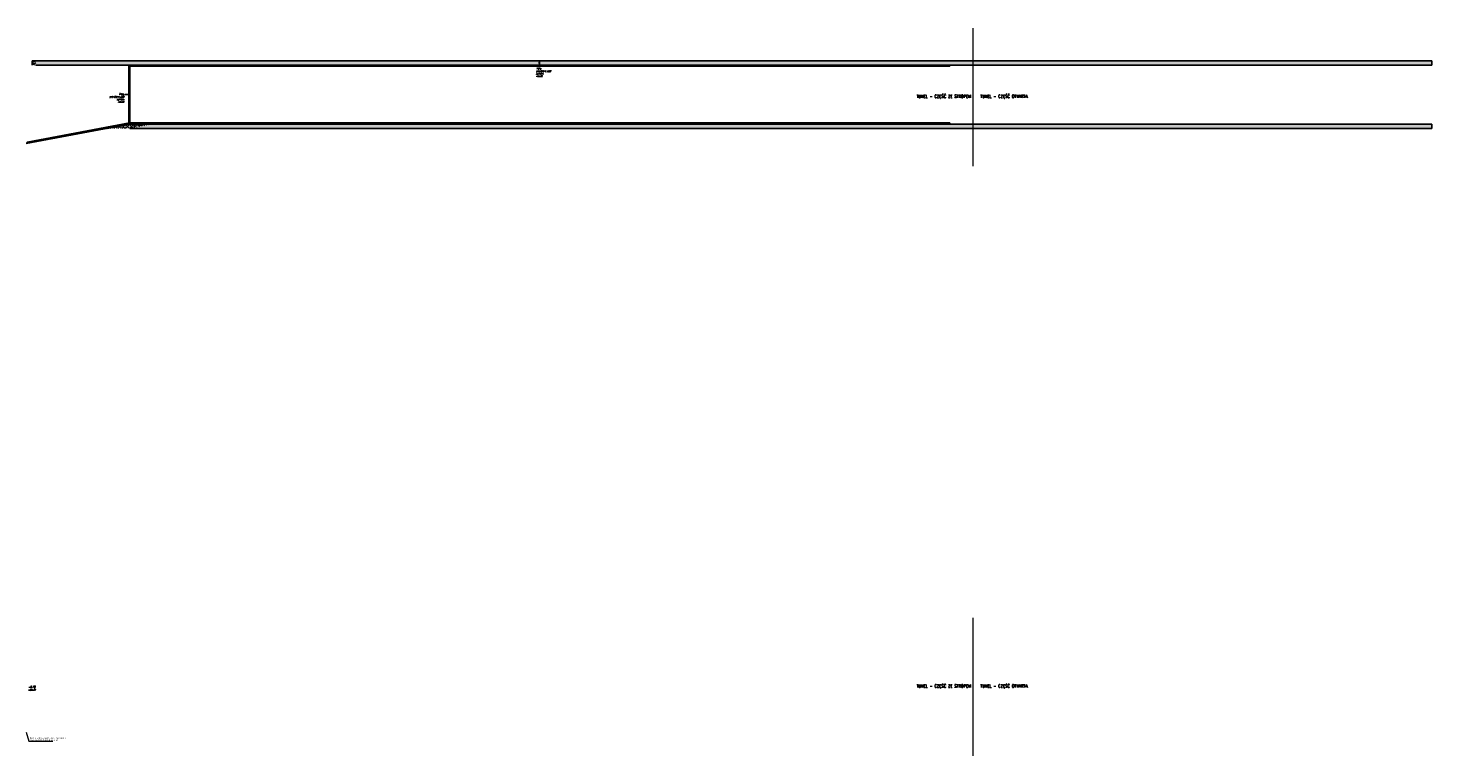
# Model space of a CAD drawing. Header units: centimetres. Extents: x 970 to 33426, y 684 to 7682.
# Tile 6 of 6: x 20115 to 33426, y 752 to 7647. Entities that reach past the tile are written whole.
import ezdxf

# ---------------------------------------------------------------- set-up
doc = ezdxf.new("R2010")
doc.units = ezdxf.units.CM
doc.header["$MEASUREMENT"] = 0
doc.linetypes.add('( Border )', pattern=[1.75, 0.5, -0.25, 0.5, -0.25, 0, -0.25])
for name, color, linetype, lineweight in [('_E_KORYTA_', 5, 'Continuous', 25), ('A1-01 RZUT PARTERU_0.Poziom 0 (3)$0$Nowe_420-K Ściany_Nr_pióra__101', 8, 'Continuous', 5), ('A1-01 RZUT PARTERU_0.Poziom 0 (3)$0$Nowe_420-K Ściany_Nr_pióra__27', 8, 'Continuous', 25), ('E_gniazdka', 7, 'Continuous', 0)]:
    doc.layers.add(name, color=color, linetype=linetype, lineweight=lineweight)
doc.layers.add('_E_SSP_OPIS_MODUŁÓW', color=1, linetype='ZIGZAG')
doc.layers.add('IS_rzędne WYKON', color=7, linetype='Continuous')
doc.styles.add('_ELEKTRYCZNY', font='simplex.shx', dxfattribs={"width": 0.7})
doc.styles.add('Marcin', font='romans.shx', dxfattribs={"width": 0.8, "oblique": 15, "height": 20})
doc.styles.add('Style-STANDARD', font='arial.ttf')
doc.linetypes.add('ZIGZAG', pattern='A,0.0001,-0.2,[131,ltypeshp.shx,S=0.2,R=0,X=-0.2,Y=0],-0.4,[131,ltypeshp.shx,S=0.2,R=180,X=0.2,Y=0],-0.2', length=0.8001)
pattern_1 = [(45, (-3e-09, 5586.653), (-18.384776, 18.384776), []), (45, (-9.192, 5595.845), (-18.384776, 18.384776), [19.5, -6.5])]
pattern_2 = [(45, (-3e-09, 5586.653), (-18.384776, 18.384776), []), (45, (-9.192, 5595.845), (-18.384776, 18.384776), [19.5, -6.5])]

# ---------------------------------------------------------------- blocks, each defined once
blk = doc.blocks.new('rzedna')
at = {"layer": 'IS_rzędne WYKON', "ltscale": 2}
h = blk.add_hatch(color=256, dxfattribs=at)
h.dxf.hatch_style = 1
h.paths.add_polyline_path([(6581066, 5626512), (6581166, 5626412), (6581066, 5626412), (6580965, 5626412)])
blk.add_line((6581440, 5626512), (6580931, 5626512), dxfattribs=at)

msp = doc.modelspace()

# ---------------------------------------------------------------- hatches: boundary and pattern name
at = {"layer": 'A1-01 RZUT PARTERU_0.Poziom 0 (3)$0$Nowe_420-K Ściany_Nr_pióra__101'}
h = msp.add_hatch(dxfattribs=at)
h.set_pattern_fill('BETON_ZBROJONY_0001', color=256, scale=0.1, style=0, pattern_type=2)
h.set_pattern_definition(pattern_2)
h.paths.add_polyline_path([(20154, 7297), (20189, 7297), (20154, 7337)])
h = msp.add_hatch(dxfattribs=at)
h.set_pattern_fill('BETON_ZBROJONY_0001', color=256, scale=0.1, style=0, pattern_type=2)
h.set_pattern_definition(pattern_2)
h.paths.add_polyline_path([(20154, 7337), (20189, 7297), (20189, 7337)])
h = msp.add_hatch(dxfattribs=at)
h.set_pattern_fill('BETON_ZBROJONY_0001', color=256, scale=0.1, style=0, pattern_type=2)
h.set_pattern_definition(pattern_2)
h.paths.add_polyline_path([(20189, 7297), (33426, 7297), (33426, 7337), (20189, 7337)])
h = msp.add_hatch(dxfattribs=at)
h.set_pattern_fill('BETON_ZBROJONY_0001', color=256, scale=0.1, style=0, pattern_type=2)
h.set_pattern_definition(pattern_1)
h.paths.add_polyline_path([(21075, 6737), (20864, 6697), (21079, 6697)])
h = msp.add_hatch(dxfattribs=at)
h.set_pattern_fill('BETON_ZBROJONY_0001', color=256, scale=0.1, style=0, pattern_type=2)
h.set_pattern_definition(pattern_1)
h.paths.add_polyline_path([(21291, 6737), (21075, 6737), (21079, 6697)])
h = msp.add_hatch(dxfattribs=at)
h.set_pattern_fill('BETON_ZBROJONY_0001', color=256, scale=0.1, style=0, pattern_type=2)
h.set_pattern_definition(pattern_1)
h.paths.add_polyline_path([(21079, 6697), (33426, 6697), (33426, 6737), (21291, 6737)])

# ---------------------------------------------------------------- linework, layer by layer
at = {"layer": 'A1-01 RZUT PARTERU_0.Poziom 0 (3)$0$Nowe_420-K Ściany_Nr_pióra__27', "flags": 128}
for points in [[(20154, 7337), (20154, 7297)], [(33426, 7337), (20154, 7337)], [(33426, 7297), (33426, 7337)], [(20189, 7297), (33426, 7297)], [(21075, 6737), (20864, 6697)], [(33426, 6737), (21075, 6737)], [(21079, 6697), (33426, 6697)], [(33426, 6737), (33426, 6697)]]:
    msp.add_lwpolyline(points, dxfattribs=at)
at = {"layer": 'E_gniazdka', "color": 8}
for p, q in [((29075, 6339), (29075, 7647)), ((29075, 752), (29075, 2060))]:
    msp.add_line(p, q, dxfattribs=at)
at = {"layer": 'E_gniazdka'}
msp.add_lwpolyline([(20095, 976), (20121, 893), (20350, 893)], dxfattribs=at)
at = {"layer": 'IS_rzędne WYKON', "color": 3, "linetype": 'Continuous'}
for p, q in [((21070, 6748), (21071, 7297)), ((21071, 7297), (28855, 7297)), ((21080, 6748), (21081, 7287)), ((21081, 7287), (28855, 7287)), ((28855, 7297), (28855, 7297)), ((28855, 7297), (28855, 7292)), ((28855, 7287), (28855, 7292)), ((28855, 7287), (28855, 7287)), ((20095, 6555), (21076, 6738)), ((20105, 6567), (21075, 6748)), ((21070, 6748), (21075, 6748)), ((21070, 6748), (21070, 6748)), ((21075, 6748), (28854, 6748)), ((21080, 6748), (21075, 6748)), ((21076, 6738), (28854, 6738)), ((21080, 6748), (21080, 6748)), ((28854, 6748), (28854, 6748)), ((28854, 6748), (28854, 6743)), ((28854, 6738), (28854, 6743)), ((28854, 6738), (28854, 6738))]:
    msp.add_line(p, q, dxfattribs=at)
at = {"layer": 'IS_rzędne WYKON', "color": 7, "linetype": '( Border )'}
for p, q in [((21075, 6748), (21076, 7292)), ((21076, 7292), (28855, 7292)), ((28855, 7292), (28855, 7292)), ((20100, 6561), (21075, 6743)), ((21075, 6748), (21075, 6748)), ((21075, 6743), (28854, 6743)), ((28854, 6743), (28854, 6743))]:
    msp.add_line(p, q, dxfattribs=at)

# ---------------------------------------------------------------- block references
at = {"layer": '_E_KORYTA_', "xscale": 0.1, "yscale": 0.1, "zscale": 0.1}
for p, rotation in [((-537688, 665424), 270), ((679180, 569668), 180)]:
    msp.add_blockref('rzedna', p, dxfattribs=dict(at, rotation=rotation))

# ---------------------------------------------------------------- texts
at = {"layer": '_E_SSP_OPIS_MODUŁÓW', "color": 7, "char_height": 30, "width": 10254.02, "attachment_point": 1, "style": '_ELEKTRYCZNY'}
for s, insert in [('{\\W0.7;TUNEL - CZĘŚĆ ZE STROPEM}', (28539, 7016)), ('{\\W0.7;TUNEL - CZĘŚĆ OTWARTA}', (29144, 7016)), ('{\\W0.7;TUNEL - CZĘŚĆ ZE STROPEM}', (28539, 1429)), ('{\\W0.7;TUNEL - CZĘŚĆ OTWARTA}', (29144, 1429))]:
    msp.add_mtext(s, dxfattribs=dict(at, insert=insert))
at = {"layer": 'E_gniazdka', "color": 7, "linetype": 'Continuous', "lineweight": 0, "insert": (20132, 911), "char_height": 12, "attachment_point": 4, "style": 'Style-STANDARD'}
msp.add_mtext('{\\W0.7;Drabinka kablowa w przedściance do wprowadzenia \\Pprzewodów do tras kablowych po sufitem}', dxfattribs=at)
at = {"layer": 'IS_rzędne WYKON', "ltscale": 2, "attachment_point": 1, "style": 'Marcin'}
for s, insert, char_height, width in [('Trasy\\Pprowdzone pod sufitem\\PnN+TT', (24933, 7272), 15, 149.83), ('\\pxqr;Trasy\\Pprowdzone pod sufitem\\PnN+TT', (20874, 7029), 15, 149.83), ('\\H1x;\\W0.8;-0.10\\PnN+TT', (20117, 1415), 18, 67.83)]:
    msp.add_mtext(s, dxfattribs=dict(at, insert=insert, char_height=char_height, width=width))

doc.saveas('drawing.dxf')
